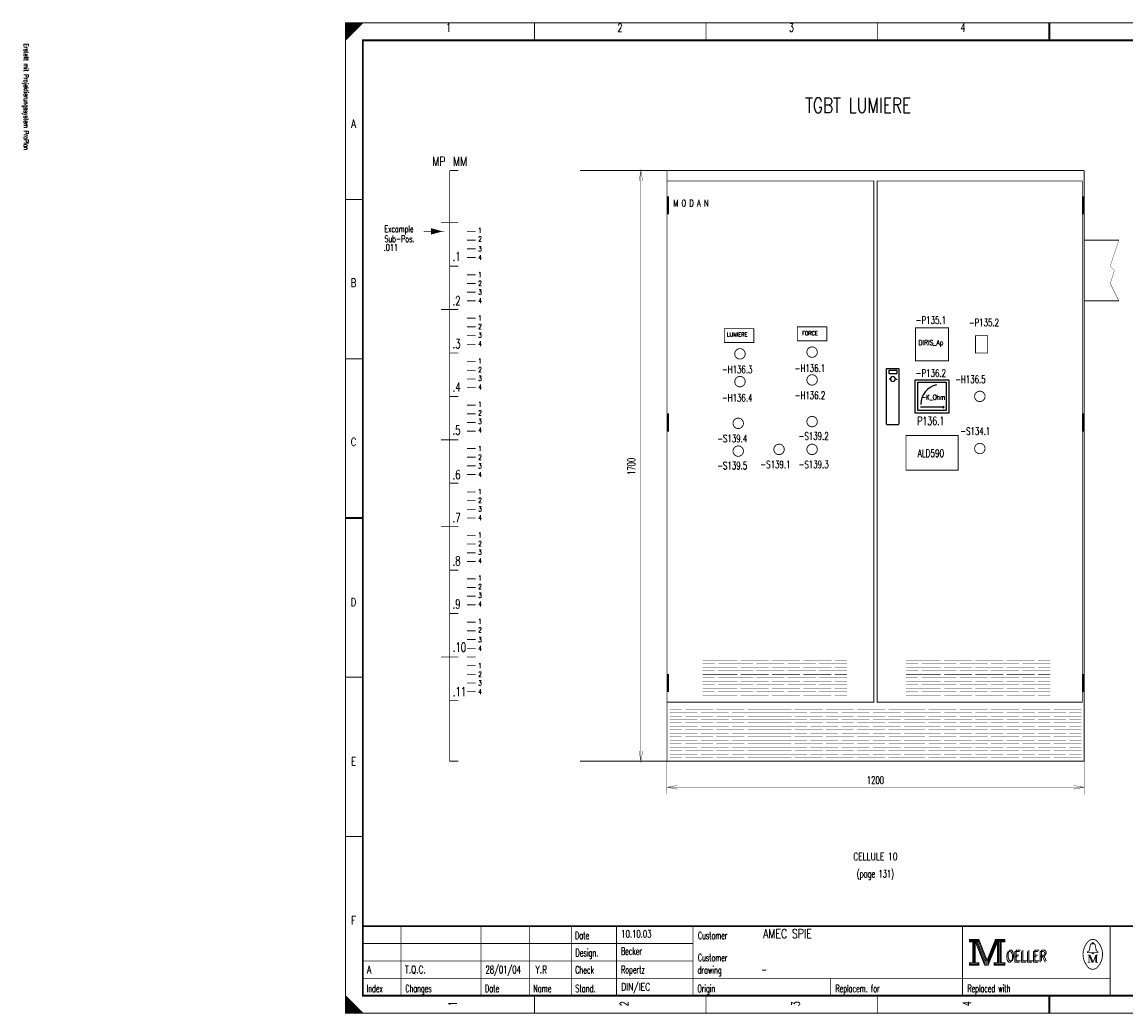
# Model space of a CAD drawing. Header units: centimetres. Extents: x 0 to 491, y -1040 to 69.
# Tile 165 of 181: x 141 to 172, y -40 to -11. Entities that reach past the tile are written whole.
import ezdxf
from ezdxf.enums import TextEntityAlignment as Align

# ---------------------------------------------------------------- set-up
doc = ezdxf.new("R2010")
doc.units = ezdxf.units.CM
doc.header["$MEASUREMENT"] = 0
doc.linetypes.add('GESTRICHELT', pattern=[3.75, 3, -0.75])
doc.layers.get('0').update_dxf_attribs({"color": 9, "linetype": 'CONTINUOUS'})
doc.styles.get("Standard").update_dxf_attribs({"font": 'romans.shx', "bigfont": 'TXT.shx'})

msp = doc.modelspace()

# ---------------------------------------------------------------- linework, layer by layer
at = {"color": 0}
for p, q in [((165.57, -22.25), (165.57, -21.45)), ((165.57, -21.45), (165.92, -21.45)), ((165.75, -21.5), (165.63, -21.5)), ((165.63, -21.5), (165.63, -21.59)), ((165.63, -21.59), (165.87, -21.59)), ((165.87, -21.5), (165.75, -21.5)), ((165.87, -21.59), (165.87, -21.5)), ((165.92, -21.45), (165.92, -23.05)), ((165.69, -21.75), (165.64, -21.75)), ((165.83, -21.75), (165.87, -21.75)), ((166.395, -21.77), (167.355, -21.77)), ((166.395, -22.73), (166.395, -21.77)), ((166.465, -22.25), (166.465, -21.84)), ((166.465, -21.84), (167.285, -21.84)), ((167.285, -21.84), (167.285, -22.66)), ((167.355, -21.77), (167.355, -22.73)), ((165.57, -23.05), (165.57, -22.25)), ((166.465, -22.66), (166.465, -22.24)), ((167.355, -22.73), (166.395, -22.73)), ((167.285, -22.66), (166.465, -22.66)), ((167.185, -22.56), (166.545, -22.56)), ((165.57, -23.062), (165.92, -23.062))]:
    msp.add_line(p, q, dxfattribs=at)
at = {"color": 0, "flags": 128}
for points, const_width in [([(150, -25.75), (150, -11.5), (190.5, -11.5), (190.5, -40), (150, -40), (150, -25.75)], 0.025), ([(150, -11.5), (150.5, -11.5), (150, -12), (150, -11.5)], 0.025), ([(150.025, -11.5), (150.025, -11.975), (150.05, -11.95), (150.05, -11.5), (150.075, -11.5), (150.075, -11.925), (150.1, -11.9), (150.1, -11.5), (150.125, -11.5), (150.125, -11.875), (150.15, -11.85), (150.15, -11.5), (150.175, -11.5), (150.175, -11.825), (150.2, -11.8)], 0.025), ([(150.2, -11.8), (150.2, -11.5), (150.225, -11.5), (150.225, -11.775), (150.25, -11.75), (150.25, -11.5), (150.275, -11.5), (150.275, -11.725), (150.3, -11.7), (150.3, -11.5), (150.325, -11.5), (150.325, -11.675), (150.35, -11.65), (150.35, -11.5), (150.375, -11.5)], 0.025), ([(150.375, -11.5), (150.375, -11.625), (150.4, -11.6), (150.4, -11.5), (150.425, -11.5), (150.425, -11.575), (150.45, -11.55), (150.45, -11.5), (150.475, -11.5), (150.475, -11.525)], 0.025), ([(153, -15.75), (153, -32.75), (153.25, -32.75)], 0.025), ([(159.25, -15.75), (158.3, -15.751), (158.5, -15.751), (158.447, -16.048), (158.5, -15.751), (158.551, -16.048), (158.5, -15.751), (158.5, -32.751), (158.551, -32.456), (158.5, -32.751), (158.447, -32.456), (158.5, -32.751), (158.3, -32.751), (159.25, -32.75)], 0.01), ([(159.26, -16.5), (159.26, -17), (159.27, -17), (159.27, -16.5), (159.28, -16.5), (159.28, -17), (159.29, -17), (159.29, -16.5)], 0.025), ([(171.21, -16.5), (171.21, -17), (171.22, -17), (171.22, -16.5), (171.23, -16.5), (171.23, -17), (171.24, -17), (171.24, -16.5)], 0.025), ([(152.75, -17.5), (152.475, -17.425), (152.475, -17.575), (152.75, -17.5), (152.475, -17.45), (152.475, -17.475), (152.75, -17.5), (152.475, -17.525), (152.475, -17.55), (152.75, -17.5)], 0.025), ([(172.25, -19.5), (172, -19), (172.125, -18.625), (172, -18.5), (172.25, -17.75)], 0.01), ([(159.26, -22.75), (159.26, -23.25), (159.27, -23.25), (159.27, -22.75), (159.28, -22.75), (159.28, -23.25), (159.29, -23.25), (159.29, -22.75)], 0.025), ([(171.21, -22.75), (171.21, -23.25), (171.22, -23.25), (171.22, -22.75), (171.23, -22.75), (171.23, -23.25), (171.24, -23.25), (171.24, -22.75)], 0.025), ([(159.26, -30.25), (159.26, -30.75), (159.27, -30.75), (159.27, -30.25), (159.28, -30.25), (159.28, -30.75), (159.29, -30.75), (159.29, -30.25)], 0.025), ([(171.21, -30.25), (171.21, -30.75), (171.22, -30.75), (171.22, -30.25), (171.23, -30.25), (171.23, -30.75), (171.24, -30.75), (171.24, -30.25)], 0.025), ([(159.25, -32.75), (159.25, -33.701), (159.25, -33.501), (159.545, -33.554), (159.25, -33.501), (159.545, -33.45), (159.25, -33.501), (171.25, -33.501), (170.954, -33.45), (171.25, -33.501), (170.954, -33.554), (171.25, -33.501), (171.25, -33.701), (171.25, -32.75)], 0.01), ([(167.95, -37.88), (167.95, -37.95), (168.05, -37.95), (168.05, -38.55), (167.95, -38.55), (167.95, -38.62), (168.22, -38.62), (168.22, -38.55), (168.12, -38.55), (168.12, -37.95), (168.22, -37.95), (168.22, -37.88), (167.95, -37.88)], 0.025), ([(168.07, -37.93), (168.07, -38.57), (168.1, -38.57), (168.1, -37.93)], 0.025), ([(168.12, -37.95), (168.39, -38.62), (168.49, -38.62), (168.76, -37.95)], 0.025), ([(168.18, -37.95), (168.42, -38.54), (168.46, -38.54)], 0.025), ([(168.22, -37.88), (168.46, -38.48), (168.7, -37.88)], 0.025), ([(168.22, -37.95), (168.44, -38.51), (168.47, -38.51)], 0.025), ([(168.46, -38.58), (168.49, -38.58), (168.74, -37.95)], 0.025), ([(168.46, -38.54), (168.48, -38.54), (168.72, -37.95)], 0.025), ([(168.76, -37.95), (168.76, -38.55), (168.66, -38.55), (168.66, -38.62), (168.71, -38.62)], 0.025), ([(168.7, -37.88), (168.7, -37.95), (168.8, -37.95), (168.8, -38.55), (168.7, -38.55), (168.7, -38.62), (168.97, -38.62), (168.97, -38.55), (168.87, -38.55), (168.87, -37.95), (168.97, -37.95), (168.97, -37.88), (168.7, -37.88)], 0.025), ([(168.78, -37.93), (168.78, -38.57), (168.83, -38.57), (168.83, -37.93), (168.85, -37.93), (168.85, -38.57)], 0.025), ([(171.48, -38.26), (171.35, -38.26), (171.35, -38.24), (171.4, -38.2), (171.43, -38.04)], 0.025), ([(171.48, -38.01), (171.48, -37.98), (171.52, -37.98), (171.52, -38.01)], 0.025), ([(171.52, -38.26), (171.65, -38.26), (171.65, -38.24), (171.6, -38.2), (171.57, -38.04)], 0.025), ([(171.39, -38.33), (171.39, -38.54), (171.35, -38.54)], 0.025), ([(171.39, -38.33), (171.48, -38.54), (171.51, -38.54)], 0.025), ([(150, -39.5), (150, -40), (150.5, -40), (150, -39.5), (150.025, -39.525), (150.025, -40), (150.05, -40), (150.05, -39.55), (150.075, -39.575), (150.075, -40), (150.1, -40), (150.1, -39.6), (150.125, -39.625), (150.125, -40), (150.15, -40)], 0.025), ([(150.15, -40), (150.15, -39.65), (150.175, -39.675), (150.175, -40), (150.2, -40), (150.2, -39.7), (150.225, -39.725), (150.225, -40), (150.25, -40), (150.25, -39.75), (150.275, -39.775), (150.275, -40), (150.3, -40), (150.3, -39.8), (150.325, -39.825)], 0.025), ([(150.325, -39.825), (150.325, -40), (150.35, -40), (150.35, -39.85), (150.375, -39.875), (150.375, -40), (150.4, -40), (150.4, -39.9), (150.425, -39.925), (150.425, -40), (150.45, -40), (150.45, -39.95), (150.475, -39.975)], 0.025)]:
    msp.add_lwpolyline(points, dxfattribs=dict(at, const_width=const_width))
for points, const_width in [([(150, -11.5), (190.5, -11.5), (190.5, -40), (150, -40)], 0.025), ([(150.5, -12), (190, -12), (190, -39.5), (150.5, -39.5)], 0.05), ([(150.5, -12), (190, -12), (190, -39.5), (150.5, -39.5)], 0.025), ([(159.25, -16.05), (165.2, -16.05), (165.2, -31.05), (159.25, -31.05)], 0.025), ([(165.3, -16.05), (171.2, -16.05), (171.2, -31.05), (165.3, -31.05)], 0.025), ([(159.25, -16.5), (159.3, -16.5), (159.3, -17), (159.25, -17)], 0.025), ([(171.2, -16.5), (171.25, -16.5), (171.25, -17), (171.2, -17)], 0.025), ([(160.9, -20.3), (161.75, -20.3), (161.75, -20.7), (160.9, -20.7)], 0.025), ([(163, -20.25), (163.85, -20.25), (163.85, -20.65), (163, -20.65)], 0.025), ([(166.4, -20.275), (167.35, -20.275), (167.35, -21.225), (166.4, -21.225)], 0.025), ([(168.125, -21), (168.475, -21), (168.475, -20.5), (168.125, -20.5)], 0.025), ([(159.25, -22.75), (159.3, -22.75), (159.3, -23.25), (159.25, -23.25)], 0.025), ([(171.2, -22.75), (171.25, -22.75), (171.25, -23.25), (171.2, -23.25)], 0.025), ([(166.125, -23.375), (167.625, -23.375), (167.625, -24.375), (166.125, -24.375)], 0.025), ([(159.25, -30.25), (159.3, -30.25), (159.3, -30.75), (159.25, -30.75)], 0.025), ([(171.2, -30.25), (171.25, -30.25), (171.25, -30.75), (171.2, -30.75)], 0.025), ([(167.97, -37.9), (168.2, -37.9), (168.2, -37.93), (167.97, -37.93)], 0.025), ([(168.72, -37.9), (168.95, -37.9), (168.95, -37.93), (168.72, -37.93)], 0.025), ([(171.48, -38.26), (171.52, -38.26), (171.52, -38.29), (171.48, -38.29)], 0.025), ([(167.97, -38.57), (168.2, -38.57), (168.2, -38.6), (167.97, -38.6)], 0.025), ([(168.68, -38.57), (168.95, -38.57), (168.95, -38.6), (168.68, -38.6)], 0.025)]:
    msp.add_lwpolyline(points, close=True, dxfattribs=dict(at, const_width=const_width))
at = {"color": 0}
for points, const_width in [([(155.438, -11.5), (155.438, -12)], 0.025), ([(160.375, -11.5), (160.375, -12)], 0.025), ([(165.312, -11.5), (165.312, -12)], 0.025), ([(170.25, -12), (170.25, -11.5)], 0.05), ([(170.25, -11.5), (170.25, -12)], 0.025), ([(153, -15.75), (153.25, -15.75)], 0.025), ([(159.25, -15.75), (163.25, -15.75)], 0.025), ([(159.25, -32.75), (159.25, -15.75)], 0.025), ([(163.25, -15.75), (165.25, -15.75)], 0.025), ([(165.25, -15.75), (167.25, -15.75)], 0.025), ([(167.25, -15.75), (169.25, -15.75)], 0.025), ([(169.25, -15.75), (171.25, -15.75)], 0.025), ([(171.25, -15.75), (171.25, -32.75)], 0.025), ([(150, -16.583), (150.5, -16.583)], 0.025), ([(153, -17.25), (152.75, -17.25)], 0.025), ([(153, -17.25), (153.25, -17.25)], 0.025), ([(152.25, -17.5), (152.75, -17.5)], 0.025), ([(152.25, -17.5), (152.75, -17.5)], 0.025), ([(153.5, -17.5), (153.75, -17.5)], 0.025), ([(153.5, -17.75), (153.75, -17.75)], 0.025), ([(171.25, -17.75), (172.25, -17.75)], 0.025), ([(153.5, -18), (153.75, -18)], 0.025), ([(153.5, -18.25), (153.75, -18.25)], 0.025), ([(153, -18.5), (153.25, -18.5)], 0.025), ([(153.5, -18.75), (153.75, -18.75)], 0.025), ([(153.5, -19), (153.75, -19)], 0.025), ([(153.5, -19.25), (153.75, -19.25)], 0.025), ([(153.5, -19.5), (153.75, -19.5)], 0.025), ([(171.25, -19.5), (172, -19.5)], 0.025), ([(172, -19.5), (172.25, -19.5)], 0.025), ([(153, -19.75), (152.75, -19.75)], 0.025), ([(153, -19.75), (153.25, -19.75)], 0.025), ([(153.5, -20), (153.75, -20)], 0.025), ([(153.5, -20.25), (153.75, -20.25)], 0.025), ([(153.5, -20.5), (153.75, -20.5)], 0.025), ([(153.5, -20.75), (153.75, -20.75)], 0.025), ([(150, -21.167), (150.5, -21.167)], 0.025), ([(153, -21), (153.25, -21)], 0.025), ([(153.5, -21.25), (153.75, -21.25)], 0.025), ([(153.5, -21.5), (153.75, -21.5)], 0.025), ([(153.5, -21.75), (153.75, -21.75)], 0.025), ([(153.5, -22), (153.75, -22)], 0.025), ([(153, -22.25), (153.25, -22.25)], 0.025), ([(153.5, -22.5), (153.75, -22.5)], 0.025), ([(153.5, -22.75), (153.75, -22.75)], 0.025), ([(153.5, -23), (153.75, -23)], 0.025), ([(153, -23.5), (152.75, -23.5)], 0.025), ([(153, -23.5), (153.25, -23.5)], 0.025), ([(153.5, -23.25), (153.75, -23.25)], 0.025), ([(153.5, -23.75), (153.75, -23.75)], 0.025), ([(153.5, -24), (153.75, -24)], 0.025), ([(153.5, -24.25), (153.75, -24.25)], 0.025), ([(153, -24.75), (153.25, -24.75)], 0.025), ([(153.5, -24.5), (153.75, -24.5)], 0.025), ([(153.5, -25), (153.75, -25)], 0.025), ([(153.5, -25.25), (153.75, -25.25)], 0.025), ([(153.5, -25.5), (153.75, -25.5)], 0.025), ([(150.5, -25.75), (150, -25.75)], 0.05), ([(150, -25.75), (150.5, -25.75)], 0.025), ([(153, -26), (152.75, -26)], 0.025), ([(153, -26), (153.25, -26)], 0.025), ([(153.5, -25.75), (153.75, -25.75)], 0.025), ([(153.5, -26.25), (153.75, -26.25)], 0.025), ([(153.5, -26.5), (153.75, -26.5)], 0.025), ([(153.5, -26.75), (153.75, -26.75)], 0.025), ([(153.5, -27), (153.75, -27)], 0.025), ([(153, -27.25), (153.25, -27.25)], 0.025), ([(153.5, -27.5), (153.75, -27.5)], 0.025), ([(153.5, -27.75), (153.75, -27.75)], 0.025), ([(153.5, -28), (153.75, -28)], 0.025), ([(153.5, -28.25), (153.75, -28.25)], 0.025), ([(153, -28.5), (153.25, -28.5)], 0.025), ([(153.5, -28.75), (153.75, -28.75)], 0.025), ([(153.5, -29), (153.75, -29)], 0.025), ([(153.5, -29.25), (153.75, -29.25)], 0.025), ([(153.5, -29.5), (153.75, -29.5)], 0.025), ([(153, -29.75), (152.75, -29.75)], 0.025), ([(153, -29.75), (153.25, -29.75)], 0.025), ([(153.5, -29.75), (153.75, -29.75)], 0.025), ([(160.275, -29.85), (161.075, -29.85)], 0.01), ([(160.475, -29.85), (161.275, -29.85)], 0.01), ([(161.375, -29.85), (162.175, -29.85)], 0.01), ([(162.275, -29.85), (163.075, -29.85)], 0.01), ([(163.175, -29.85), (163.975, -29.85)], 0.01), ([(164.075, -29.85), (164.425, -29.85)], 0.01), ([(166.125, -29.85), (166.925, -29.85)], 0.01), ([(166.325, -29.85), (167.125, -29.85)], 0.01), ([(167.225, -29.85), (168.025, -29.85)], 0.01), ([(168.125, -29.85), (168.925, -29.85)], 0.01), ([(169.025, -29.85), (169.825, -29.85)], 0.01), ([(169.925, -29.85), (170.275, -29.85)], 0.01), ([(153.5, -30), (153.75, -30)], 0.025), ([(160.275, -29.95), (160.625, -29.95)], 0.01), ([(160.275, -30.05), (161.075, -30.05)], 0.01), ([(160.275, -30.15), (160.625, -30.15)], 0.01), ([(160.475, -30.05), (161.275, -30.05)], 0.01), ([(160.725, -29.95), (161.525, -29.95)], 0.01), ([(160.725, -30.15), (161.525, -30.15)], 0.01), ([(160.925, -29.95), (161.725, -29.95)], 0.01), ([(160.925, -30.15), (161.725, -30.15)], 0.01), ([(161.375, -30.05), (162.175, -30.05)], 0.01), ([(161.825, -29.95), (162.625, -29.95)], 0.01), ([(161.825, -30.15), (162.625, -30.15)], 0.01), ([(162.275, -30.05), (163.075, -30.05)], 0.01), ([(162.725, -29.95), (163.525, -29.95)], 0.01), ([(162.725, -30.15), (163.525, -30.15)], 0.01), ([(163.175, -30.05), (163.975, -30.05)], 0.01), ([(163.625, -29.95), (164.425, -29.95)], 0.01), ([(163.625, -30.15), (164.425, -30.15)], 0.01), ([(164.075, -30.05), (164.425, -30.05)], 0.01), ([(166.125, -29.95), (166.475, -29.95)], 0.01), ([(166.125, -30.05), (166.925, -30.05)], 0.01), ([(166.125, -30.15), (166.475, -30.15)], 0.01), ([(166.325, -30.05), (167.125, -30.05)], 0.01), ([(166.575, -29.95), (167.375, -29.95)], 0.01), ([(166.575, -30.15), (167.375, -30.15)], 0.01), ([(166.775, -29.95), (167.575, -29.95)], 0.01), ([(166.775, -30.15), (167.575, -30.15)], 0.01), ([(167.225, -30.05), (168.025, -30.05)], 0.01), ([(167.675, -29.95), (168.475, -29.95)], 0.01), ([(167.675, -30.15), (168.475, -30.15)], 0.01), ([(168.125, -30.05), (168.925, -30.05)], 0.01), ([(168.575, -29.95), (169.375, -29.95)], 0.01), ([(168.575, -30.15), (169.375, -30.15)], 0.01), ([(169.025, -30.05), (169.825, -30.05)], 0.01), ([(169.475, -29.95), (170.275, -29.95)], 0.01), ([(169.475, -30.15), (170.275, -30.15)], 0.01), ([(169.925, -30.05), (170.275, -30.05)], 0.01), ([(150, -30.333), (150.5, -30.333)], 0.025), ([(153.5, -30.25), (153.75, -30.25)], 0.025), ([(160.275, -30.25), (161.075, -30.25)], 0.01), ([(160.275, -30.35), (160.625, -30.35)], 0.01), ([(160.275, -30.45), (161.075, -30.45)], 0.01), ([(160.475, -30.25), (161.275, -30.25)], 0.01), ([(160.475, -30.45), (161.275, -30.45)], 0.01), ([(160.725, -30.35), (161.525, -30.35)], 0.01), ([(160.925, -30.35), (161.725, -30.35)], 0.01), ([(161.375, -30.25), (162.175, -30.25)], 0.01), ([(161.375, -30.45), (162.175, -30.45)], 0.01), ([(161.825, -30.35), (162.625, -30.35)], 0.01), ([(162.275, -30.25), (163.075, -30.25)], 0.01), ([(162.275, -30.45), (163.075, -30.45)], 0.01), ([(162.725, -30.35), (163.525, -30.35)], 0.01), ([(163.175, -30.25), (163.975, -30.25)], 0.01), ([(163.175, -30.45), (163.975, -30.45)], 0.01), ([(163.625, -30.35), (164.425, -30.35)], 0.01), ([(164.075, -30.25), (164.425, -30.25)], 0.01), ([(164.075, -30.45), (164.425, -30.45)], 0.01), ([(166.125, -30.25), (166.925, -30.25)], 0.01), ([(166.125, -30.35), (166.475, -30.35)], 0.01), ([(166.125, -30.45), (166.925, -30.45)], 0.01), ([(166.325, -30.25), (167.125, -30.25)], 0.01), ([(166.325, -30.45), (167.125, -30.45)], 0.01), ([(166.575, -30.35), (167.375, -30.35)], 0.01), ([(166.775, -30.35), (167.575, -30.35)], 0.01), ([(167.225, -30.25), (168.025, -30.25)], 0.01), ([(167.225, -30.45), (168.025, -30.45)], 0.01), ([(167.675, -30.35), (168.475, -30.35)], 0.01), ([(168.125, -30.25), (168.925, -30.25)], 0.01), ([(168.125, -30.45), (168.925, -30.45)], 0.01), ([(168.575, -30.35), (169.375, -30.35)], 0.01), ([(169.025, -30.25), (169.825, -30.25)], 0.01), ([(169.025, -30.45), (169.825, -30.45)], 0.01), ([(169.475, -30.35), (170.275, -30.35)], 0.01), ([(169.925, -30.25), (170.275, -30.25)], 0.01), ([(169.925, -30.45), (170.275, -30.45)], 0.01), ([(153.5, -30.5), (153.75, -30.5)], 0.025), ([(153.5, -30.75), (153.75, -30.75)], 0.025), ([(160.275, -30.55), (160.625, -30.55)], 0.01), ([(160.275, -30.65), (161.075, -30.65)], 0.01), ([(160.275, -30.75), (160.625, -30.75)], 0.01), ([(160.475, -30.65), (161.275, -30.65)], 0.01), ([(160.725, -30.55), (161.525, -30.55)], 0.01), ([(160.725, -30.75), (161.525, -30.75)], 0.01), ([(160.925, -30.55), (161.725, -30.55)], 0.01), ([(160.925, -30.75), (161.725, -30.75)], 0.01), ([(161.375, -30.65), (162.175, -30.65)], 0.01), ([(161.825, -30.55), (162.625, -30.55)], 0.01), ([(161.825, -30.75), (162.625, -30.75)], 0.01), ([(162.275, -30.65), (163.075, -30.65)], 0.01), ([(162.725, -30.55), (163.525, -30.55)], 0.01), ([(162.725, -30.75), (163.525, -30.75)], 0.01), ([(163.175, -30.65), (163.975, -30.65)], 0.01), ([(163.625, -30.55), (164.425, -30.55)], 0.01), ([(163.625, -30.75), (164.425, -30.75)], 0.01), ([(164.075, -30.65), (164.425, -30.65)], 0.01), ([(166.125, -30.55), (166.475, -30.55)], 0.01), ([(166.125, -30.65), (166.925, -30.65)], 0.01), ([(166.125, -30.75), (166.475, -30.75)], 0.01), ([(166.325, -30.65), (167.125, -30.65)], 0.01), ([(166.575, -30.55), (167.375, -30.55)], 0.01), ([(166.575, -30.75), (167.375, -30.75)], 0.01), ([(166.775, -30.55), (167.575, -30.55)], 0.01), ([(166.775, -30.75), (167.575, -30.75)], 0.01), ([(167.225, -30.65), (168.025, -30.65)], 0.01), ([(167.675, -30.55), (168.475, -30.55)], 0.01), ([(167.675, -30.75), (168.475, -30.75)], 0.01), ([(168.125, -30.65), (168.925, -30.65)], 0.01), ([(168.575, -30.55), (169.375, -30.55)], 0.01), ([(168.575, -30.75), (169.375, -30.75)], 0.01), ([(169.025, -30.65), (169.825, -30.65)], 0.01), ([(169.475, -30.55), (170.275, -30.55)], 0.01), ([(169.475, -30.75), (170.275, -30.75)], 0.01), ([(169.925, -30.65), (170.275, -30.65)], 0.01), ([(153, -31), (153.25, -31)], 0.025), ([(160.275, -30.85), (161.075, -30.85)], 0.01), ([(160.475, -30.85), (161.275, -30.85)], 0.01), ([(161.375, -30.85), (162.175, -30.85)], 0.01), ([(162.275, -30.85), (163.075, -30.85)], 0.01), ([(163.175, -30.85), (163.975, -30.85)], 0.01), ([(164.075, -30.85), (164.425, -30.85)], 0.01), ([(166.125, -30.85), (166.925, -30.85)], 0.01), ([(166.325, -30.85), (167.125, -30.85)], 0.01), ([(167.225, -30.85), (168.025, -30.85)], 0.01), ([(168.125, -30.85), (168.925, -30.85)], 0.01), ([(169.025, -30.85), (169.825, -30.85)], 0.01), ([(169.925, -30.85), (170.275, -30.85)], 0.01), ([(159.325, -31.25), (159.675, -31.25)], 0.01), ([(159.325, -31.35), (160.125, -31.35)], 0.01), ([(159.775, -31.25), (160.575, -31.25)], 0.01), ([(160.225, -31.35), (161.025, -31.35)], 0.01), ([(160.675, -31.25), (161.475, -31.25)], 0.01), ([(161.125, -31.35), (161.925, -31.35)], 0.01), ([(161.575, -31.25), (162.375, -31.25)], 0.01), ([(161.575, -31.25), (161.925, -31.25)], 0.01), ([(161.575, -31.35), (162.375, -31.35)], 0.01), ([(162.025, -31.25), (162.825, -31.25)], 0.01), ([(162.025, -31.35), (162.825, -31.35)], 0.01), ([(162.475, -31.35), (163.275, -31.35)], 0.01), ([(162.925, -31.25), (163.725, -31.25)], 0.01), ([(163.375, -31.35), (164.175, -31.35)], 0.01), ([(163.825, -31.25), (164.625, -31.25)], 0.01), ([(164.275, -31.35), (165.075, -31.35)], 0.01), ([(164.725, -31.25), (165.525, -31.25)], 0.01), ([(165.175, -31.35), (165.975, -31.35)], 0.01), ([(165.625, -31.25), (166.425, -31.25)], 0.01), ([(166.075, -31.35), (166.425, -31.35)], 0.01), ([(166.325, -31.25), (166.675, -31.25)], 0.01), ([(166.325, -31.35), (167.125, -31.35)], 0.01), ([(166.775, -31.25), (167.575, -31.25)], 0.01), ([(167.225, -31.35), (168.025, -31.35)], 0.01), ([(167.675, -31.25), (168.475, -31.25)], 0.01), ([(168.125, -31.35), (168.925, -31.35)], 0.01), ([(168.575, -31.25), (169.375, -31.25)], 0.01), ([(169.025, -31.35), (169.825, -31.35)], 0.01), ([(169.475, -31.25), (170.275, -31.25)], 0.01), ([(169.925, -31.35), (170.725, -31.35)], 0.01), ([(170.375, -31.25), (171.175, -31.25)], 0.01), ([(170.825, -31.35), (171.175, -31.35)], 0.01), ([(159.325, -31.45), (159.675, -31.45)], 0.01), ([(159.325, -31.55), (160.125, -31.55)], 0.01), ([(159.325, -31.65), (159.675, -31.65)], 0.01), ([(159.325, -31.75), (160.125, -31.75)], 0.01), ([(159.775, -31.45), (160.575, -31.45)], 0.01), ([(159.775, -31.65), (160.575, -31.65)], 0.01), ([(160.225, -31.55), (161.025, -31.55)], 0.01), ([(160.225, -31.75), (161.025, -31.75)], 0.01), ([(160.675, -31.45), (161.475, -31.45)], 0.01), ([(160.675, -31.65), (161.475, -31.65)], 0.01), ([(161.125, -31.55), (161.925, -31.55)], 0.01), ([(161.125, -31.75), (161.925, -31.75)], 0.01), ([(161.575, -31.45), (162.375, -31.45)], 0.01), ([(161.575, -31.45), (161.925, -31.45)], 0.01), ([(161.575, -31.55), (162.375, -31.55)], 0.01), ([(161.575, -31.65), (161.925, -31.65)], 0.01), ([(161.575, -31.65), (162.375, -31.65)], 0.01), ([(161.575, -31.75), (162.375, -31.75)], 0.01), ([(162.025, -31.45), (162.825, -31.45)], 0.01), ([(162.025, -31.55), (162.825, -31.55)], 0.01), ([(162.025, -31.65), (162.825, -31.65)], 0.01), ([(162.025, -31.75), (162.825, -31.75)], 0.01), ([(162.475, -31.55), (163.275, -31.55)], 0.01), ([(162.475, -31.75), (163.275, -31.75)], 0.01), ([(162.925, -31.45), (163.725, -31.45)], 0.01), ([(162.925, -31.65), (163.725, -31.65)], 0.01), ([(163.375, -31.55), (164.175, -31.55)], 0.01), ([(163.375, -31.75), (164.175, -31.75)], 0.01), ([(163.825, -31.45), (164.625, -31.45)], 0.01), ([(163.825, -31.65), (164.625, -31.65)], 0.01), ([(164.275, -31.55), (165.075, -31.55)], 0.01), ([(164.275, -31.75), (165.075, -31.75)], 0.01), ([(164.725, -31.45), (165.525, -31.45)], 0.01), ([(164.725, -31.65), (165.525, -31.65)], 0.01), ([(165.175, -31.55), (165.975, -31.55)], 0.01), ([(165.175, -31.75), (165.975, -31.75)], 0.01), ([(165.625, -31.45), (166.425, -31.45)], 0.01), ([(165.625, -31.65), (166.425, -31.65)], 0.01), ([(166.075, -31.55), (166.425, -31.55)], 0.01), ([(166.075, -31.75), (166.425, -31.75)], 0.01), ([(166.325, -31.45), (166.675, -31.45)], 0.01), ([(166.325, -31.55), (167.125, -31.55)], 0.01), ([(166.325, -31.65), (166.675, -31.65)], 0.01), ([(166.325, -31.75), (167.125, -31.75)], 0.01), ([(166.775, -31.45), (167.575, -31.45)], 0.01), ([(166.775, -31.65), (167.575, -31.65)], 0.01), ([(167.225, -31.55), (168.025, -31.55)], 0.01), ([(167.225, -31.75), (168.025, -31.75)], 0.01), ([(167.675, -31.45), (168.475, -31.45)], 0.01), ([(167.675, -31.65), (168.475, -31.65)], 0.01), ([(168.125, -31.55), (168.925, -31.55)], 0.01), ([(168.125, -31.75), (168.925, -31.75)], 0.01), ([(168.575, -31.45), (169.375, -31.45)], 0.01), ([(168.575, -31.65), (169.375, -31.65)], 0.01), ([(169.025, -31.55), (169.825, -31.55)], 0.01), ([(169.025, -31.75), (169.825, -31.75)], 0.01), ([(169.475, -31.45), (170.275, -31.45)], 0.01), ([(169.475, -31.65), (170.275, -31.65)], 0.01), ([(169.925, -31.55), (170.725, -31.55)], 0.01), ([(169.925, -31.75), (170.725, -31.75)], 0.01), ([(170.375, -31.45), (171.175, -31.45)], 0.01), ([(170.375, -31.65), (171.175, -31.65)], 0.01), ([(170.825, -31.55), (171.175, -31.55)], 0.01), ([(170.825, -31.75), (171.175, -31.75)], 0.01), ([(159.325, -31.85), (159.675, -31.85)], 0.01), ([(159.325, -31.95), (160.125, -31.95)], 0.01), ([(159.325, -32.05), (159.675, -32.05)], 0.01), ([(159.775, -31.85), (160.575, -31.85)], 0.01), ([(159.775, -32.05), (160.575, -32.05)], 0.01), ([(160.225, -31.95), (161.025, -31.95)], 0.01), ([(160.675, -31.85), (161.475, -31.85)], 0.01), ([(160.675, -32.05), (161.475, -32.05)], 0.01), ([(161.125, -31.95), (161.925, -31.95)], 0.01), ([(161.575, -31.85), (161.925, -31.85)], 0.01), ([(161.575, -31.85), (162.375, -31.85)], 0.01), ([(161.575, -31.95), (162.375, -31.95)], 0.01), ([(161.575, -32.05), (162.375, -32.05)], 0.01), ([(161.575, -32.05), (161.925, -32.05)], 0.01), ([(162.025, -31.85), (162.825, -31.85)], 0.01), ([(162.025, -31.95), (162.825, -31.95)], 0.01), ([(162.025, -32.05), (162.825, -32.05)], 0.01), ([(162.475, -31.95), (163.275, -31.95)], 0.01), ([(162.925, -31.85), (163.725, -31.85)], 0.01), ([(162.925, -32.05), (163.725, -32.05)], 0.01), ([(163.375, -31.95), (164.175, -31.95)], 0.01), ([(163.825, -31.85), (164.625, -31.85)], 0.01), ([(163.825, -32.05), (164.625, -32.05)], 0.01), ([(164.275, -31.95), (165.075, -31.95)], 0.01), ([(164.725, -31.85), (165.525, -31.85)], 0.01), ([(164.725, -32.05), (165.525, -32.05)], 0.01), ([(165.175, -31.95), (165.975, -31.95)], 0.01), ([(165.625, -31.85), (166.425, -31.85)], 0.01), ([(165.625, -32.05), (166.425, -32.05)], 0.01), ([(166.075, -31.95), (166.425, -31.95)], 0.01), ([(166.325, -31.85), (166.675, -31.85)], 0.01), ([(166.325, -31.95), (167.125, -31.95)], 0.01), ([(166.325, -32.05), (166.675, -32.05)], 0.01), ([(166.775, -31.85), (167.575, -31.85)], 0.01), ([(166.775, -32.05), (167.575, -32.05)], 0.01), ([(167.225, -31.95), (168.025, -31.95)], 0.01), ([(167.675, -31.85), (168.475, -31.85)], 0.01), ([(167.675, -32.05), (168.475, -32.05)], 0.01), ([(168.125, -31.95), (168.925, -31.95)], 0.01), ([(168.575, -31.85), (169.375, -31.85)], 0.01), ([(168.575, -32.05), (169.375, -32.05)], 0.01), ([(169.025, -31.95), (169.825, -31.95)], 0.01), ([(169.475, -31.85), (170.275, -31.85)], 0.01), ([(169.475, -32.05), (170.275, -32.05)], 0.01), ([(169.925, -31.95), (170.725, -31.95)], 0.01), ([(170.375, -31.85), (171.175, -31.85)], 0.01), ([(170.375, -32.05), (171.175, -32.05)], 0.01), ([(170.825, -31.95), (171.175, -31.95)], 0.01), ([(159.325, -32.15), (160.125, -32.15)], 0.01), ([(159.325, -32.25), (159.675, -32.25)], 0.01), ([(159.325, -32.35), (160.125, -32.35)], 0.01), ([(159.775, -32.25), (160.575, -32.25)], 0.01), ([(160.225, -32.15), (161.025, -32.15)], 0.01), ([(160.225, -32.35), (161.025, -32.35)], 0.01), ([(160.675, -32.25), (161.475, -32.25)], 0.01), ([(161.125, -32.15), (161.925, -32.15)], 0.01), ([(161.125, -32.35), (161.925, -32.35)], 0.01), ([(161.575, -32.15), (162.375, -32.15)], 0.01), ([(161.575, -32.25), (162.375, -32.25)], 0.01), ([(161.575, -32.25), (161.925, -32.25)], 0.01), ([(161.575, -32.35), (162.375, -32.35)], 0.01), ([(162.025, -32.15), (162.825, -32.15)], 0.01), ([(162.025, -32.25), (162.825, -32.25)], 0.01), ([(162.025, -32.35), (162.825, -32.35)], 0.01), ([(162.475, -32.15), (163.275, -32.15)], 0.01), ([(162.475, -32.35), (163.275, -32.35)], 0.01), ([(162.925, -32.25), (163.725, -32.25)], 0.01), ([(163.375, -32.15), (164.175, -32.15)], 0.01), ([(163.375, -32.35), (164.175, -32.35)], 0.01), ([(163.825, -32.25), (164.625, -32.25)], 0.01), ([(164.275, -32.15), (165.075, -32.15)], 0.01), ([(164.275, -32.35), (165.075, -32.35)], 0.01), ([(164.725, -32.25), (165.525, -32.25)], 0.01), ([(165.175, -32.15), (165.975, -32.15)], 0.01), ([(165.175, -32.35), (165.975, -32.35)], 0.01), ([(165.625, -32.25), (166.425, -32.25)], 0.01), ([(166.075, -32.15), (166.425, -32.15)], 0.01), ([(166.075, -32.35), (166.425, -32.35)], 0.01), ([(166.325, -32.15), (167.125, -32.15)], 0.01), ([(166.325, -32.25), (166.675, -32.25)], 0.01), ([(166.325, -32.35), (167.125, -32.35)], 0.01), ([(166.775, -32.25), (167.575, -32.25)], 0.01), ([(167.225, -32.15), (168.025, -32.15)], 0.01), ([(167.225, -32.35), (168.025, -32.35)], 0.01), ([(167.675, -32.25), (168.475, -32.25)], 0.01), ([(168.125, -32.15), (168.925, -32.15)], 0.01), ([(168.125, -32.35), (168.925, -32.35)], 0.01), ([(168.575, -32.25), (169.375, -32.25)], 0.01), ([(169.025, -32.15), (169.825, -32.15)], 0.01), ([(169.025, -32.35), (169.825, -32.35)], 0.01), ([(169.475, -32.25), (170.275, -32.25)], 0.01), ([(169.925, -32.15), (170.725, -32.15)], 0.01), ([(169.925, -32.35), (170.725, -32.35)], 0.01), ([(170.375, -32.25), (171.175, -32.25)], 0.01), ([(170.825, -32.15), (171.175, -32.15)], 0.01), ([(170.825, -32.35), (171.175, -32.35)], 0.01), ([(159.325, -32.45), (159.675, -32.45)], 0.01), ([(159.325, -32.55), (160.125, -32.55)], 0.01), ([(159.325, -32.65), (159.675, -32.65)], 0.01), ([(159.775, -32.45), (160.575, -32.45)], 0.01), ([(159.775, -32.65), (160.575, -32.65)], 0.01), ([(160.225, -32.55), (161.025, -32.55)], 0.01), ([(160.675, -32.45), (161.475, -32.45)], 0.01), ([(160.675, -32.65), (161.475, -32.65)], 0.01), ([(161.125, -32.55), (161.925, -32.55)], 0.01), ([(161.575, -32.45), (162.375, -32.45)], 0.01), ([(161.575, -32.45), (161.925, -32.45)], 0.01), ([(161.575, -32.55), (162.375, -32.55)], 0.01), ([(161.575, -32.65), (162.375, -32.65)], 0.01), ([(161.575, -32.65), (161.925, -32.65)], 0.01), ([(162.025, -32.45), (162.825, -32.45)], 0.01), ([(162.025, -32.55), (162.825, -32.55)], 0.01), ([(162.025, -32.65), (162.825, -32.65)], 0.01), ([(162.475, -32.55), (163.275, -32.55)], 0.01), ([(162.925, -32.45), (163.725, -32.45)], 0.01), ([(162.925, -32.65), (163.725, -32.65)], 0.01), ([(163.375, -32.55), (164.175, -32.55)], 0.01), ([(163.825, -32.45), (164.625, -32.45)], 0.01), ([(163.825, -32.65), (164.625, -32.65)], 0.01), ([(164.275, -32.55), (165.075, -32.55)], 0.01), ([(164.725, -32.45), (165.525, -32.45)], 0.01), ([(164.725, -32.65), (165.525, -32.65)], 0.01), ([(165.175, -32.55), (165.975, -32.55)], 0.01), ([(165.625, -32.45), (166.425, -32.45)], 0.01), ([(165.625, -32.65), (166.425, -32.65)], 0.01), ([(166.075, -32.55), (166.425, -32.55)], 0.01), ([(166.325, -32.45), (166.675, -32.45)], 0.01), ([(166.325, -32.55), (167.125, -32.55)], 0.01), ([(166.325, -32.65), (166.675, -32.65)], 0.01), ([(166.775, -32.45), (167.575, -32.45)], 0.01), ([(166.775, -32.65), (167.575, -32.65)], 0.01), ([(167.225, -32.55), (168.025, -32.55)], 0.01), ([(167.675, -32.45), (168.475, -32.45)], 0.01), ([(167.675, -32.65), (168.475, -32.65)], 0.01), ([(168.125, -32.55), (168.925, -32.55)], 0.01), ([(168.575, -32.45), (169.375, -32.45)], 0.01), ([(168.575, -32.65), (169.375, -32.65)], 0.01), ([(169.025, -32.55), (169.825, -32.55)], 0.01), ([(169.475, -32.45), (170.275, -32.45)], 0.01), ([(169.475, -32.65), (170.275, -32.65)], 0.01), ([(169.925, -32.55), (170.725, -32.55)], 0.01), ([(170.375, -32.45), (171.175, -32.45)], 0.01), ([(170.375, -32.65), (171.175, -32.65)], 0.01), ([(170.825, -32.55), (171.175, -32.55)], 0.01), ([(159.25, -32.75), (163.25, -32.75)], 0.025), ([(163.25, -32.75), (165.25, -32.75)], 0.025), ([(165.25, -32.75), (167.25, -32.75)], 0.025), ([(167.25, -32.75), (169.25, -32.75)], 0.025), ([(169.25, -32.75), (171.25, -32.75)], 0.025), ([(150, -34.917), (150.5, -34.917)], 0.025), ([(190, -37.5), (150.5, -37.5)], 0.05), ([(151.6, -39.5), (151.6, -37.5)], 0.025), ([(153.9, -39.5), (153.9, -37.5)], 0.025), ([(155.3, -39.5), (155.3, -37.5)], 0.025), ([(156.5, -37.5), (156.5, -39.5)], 0.025), ([(157.8, -37.5), (157.8, -39.5)], 0.025), ([(160, -37.5), (160, -39.5)], 0.025), ([(167.75, -37.5), (167.75, -39.5)], 0.025), ([(172, -37.5), (172, -39.5)], 0.025), ([(150.5, -38), (160, -38)], 0.025), ([(168.15, -37.95), (168.4, -38.58)], 0.025), ([(168.47, -38.51), (168.7, -37.94)], 0.025), ([(171.46, -38.01), (171.55, -38.01)], 0.025), ([(171.35, -38.33), (171.42, -38.33)], 0.025), ([(171.42, -38.33), (171.51, -38.54)], 0.025), ([(171.51, -38.54), (171.59, -38.33)], 0.025), ([(171.59, -38.54), (171.59, -38.33)], 0.025), ([(171.59, -38.33), (171.65, -38.33)], 0.025), ([(171.61, -38.33), (171.61, -38.54)], 0.025), ([(150.5, -38.5), (160, -38.5)], 0.025), ([(168.4, -38.58), (168.46, -38.58)], 0.025), ([(171.39, -38.54), (171.43, -38.54)], 0.025), ([(171.65, -38.54), (171.57, -38.54)], 0.025), ([(150.5, -39), (172, -39)], 0.025), ([(163.95, -39), (163.95, -39.5)], 0.025), ([(155.438, -40), (155.438, -39.5)], 0.025), ([(160.375, -40), (160.375, -39.5)], 0.025), ([(165.312, -40), (165.312, -39.5)], 0.025), ([(170.25, -39.5), (170.25, -40)], 0.05), ([(170.25, -40), (170.25, -39.5)], 0.025), ([(150.475, -40), (150.475, -39.975)], 0.025)]:
    msp.add_lwpolyline(points, dxfattribs=dict(at, const_width=const_width))
at = {"color": 0, "linetype": 'GESTRICHELT', "const_width": 0.025}
for points in [[(156.75, -15.75), (159.25, -15.75)], [(156.75, -32.75), (159.25, -32.75)]]:
    msp.add_lwpolyline(points, dxfattribs=at)
at = {"color": 0, "const_width": 0.025, "flags": 128}
for points in [[(161.5, -21.025, 1), (161.2, -21.025, 1)], [(163.575, -20.975, 1), (163.275, -20.975, 1)], [(161.5, -21.825, 1), (161.2, -21.825, 1)], [(163.575, -21.775, 1), (163.275, -21.775, 1)], [(168.4, -22.25, 1), (168.1, -22.25, 1)], [(161.45, -23.025, 1), (161.15, -23.025, 1)], [(163.575, -22.975, 1), (163.275, -22.975, 1)], [(161.45, -23.825, 1), (161.15, -23.825, 1)], [(162.625, -23.775, 1), (162.325, -23.775, 1)], [(163.575, -23.775, 1), (163.275, -23.775, 1)], [(168.4, -23.75, 1), (168.1, -23.75, 1)]]:
    msp.add_lwpolyline(points, format="xyb", close=True, dxfattribs=at)
for points in [[(171.35, -37.961, 0.373815), (171.349, -38.658, 0.373815)], [(171.649, -37.96, 0.530775), (171.351, -37.959, 0.530775)], [(171.46, -38.01, 0.414214), (171.43, -38.04, 0.414214)], [(171.57, -38.04, 0.414214), (171.54, -38.01, 0.414214)], [(171.65, -38.66, 0.378582), (171.646, -37.956, 0.378582)], [(171.35, -38.66, 0.532213), (171.649, -38.661, 0.532213)]]:
    msp.add_lwpolyline(points, format="xyb", dxfattribs=at)
at = {"color": 0}
for centre, radius, start, end in [((165.75, -21.75), 0.07, 0, 180), ((165.75, -21.75), 0.07, 180, 0), ((167.115, -22.47), 0.561, 100.9036, 180.8882), ((167.205, -22.56), 0.02, 0, 180), ((167.205, -22.56), 0.02, 180, 0)]:
    msp.add_arc(centre, radius, start, end, dxfattribs=at)

# ---------------------------------------------------------------- texts
for s, height, width, p in [('1', 0.238, 0.672, (152.965, -11.514)), ('2', 0.238, 0.672, (157.899, -11.514)), ('3', 0.238, 0.672, (162.832, -11.514)), ('4', 0.238, 0.672, (167.766, -11.514)), ('A', 0.238, 0.76, (150.233, -14.283)), ('B', 0.238, 0.76, (150.233, -18.861)), ('-P135.1', 0.2143, 0.691429, (166.843, -19.947)), ('-P135.2', 0.2143, 0.691429, (168.369, -20.018)), ('LUMIERE', 0.1191, 0.76, (161.271, -20.408)), ('FORCE', 0.1191, 0.76, (163.365, -20.373)), ('DIRIS_Ap', 0.1429, 0.732, (166.843, -20.629)), ('-H136.3', 0.2143, 0.691429, (161.271, -21.367)), ('-H136.1', 0.2143, 0.691429, (163.365, -21.331)), ('-P136.2', 0.2143, 0.691429, (166.843, -21.473)), ('-H136.5', 0.2143, 0.691429, (167.979, -21.651)), ('-H136.4', 0.2143, 0.691429, (161.271, -22.183)), ('-H136.2', 0.2143, 0.691429, (163.365, -22.112)), ('-K_Ohm', 0.1429, 0.685333, (166.914, -22.202)), ('P136.1', 0.2381, 0.690667, (166.843, -22.836)), ('-S134.1', 0.2143, 0.691429, (168.12, -23.141)), ('C', 0.238, 0.76, (150.233, -23.439)), ('-S139.4', 0.2143, 0.691429, (161.129, -23.354)), ('-S139.2', 0.2143, 0.691429, (163.471, -23.283)), ('ALD590', 0.2143, 0.716, (166.843, -23.78)), ('-S139.5', 0.2143, 0.691429, (161.129, -24.135)), ('-S139.1', 0.2143, 0.691429, (162.371, -24.1)), ('-S139.3', 0.2143, 0.691429, (163.471, -24.1)), ('D', 0.238, 0.76, (150.233, -28.053)), ('E', 0.238, 0.76, (150.233, -32.632)), ('1200', 0.2143, 0.672, (165.246, -33.186)), ('CELLULE 10', 0.2143, 0.736, (165.246, -35.386)), ('(page 131)', 0.2143, 0.6504, (165.246, -35.883)), ('F', 0.238, 0.76, (150.233, -37.21))]:
    msp.add_text(s, height=height, dxfattribs=dict(at, width=width)).set_placement(p, align=Align.TOP_CENTER)
at = {"color": 0, "width": 0.622634}
msp.add_text('Erstellt mit Projektierungssystem ProPlan', height=0.14288, rotation=270, dxfattribs=at).set_placement((140.702, -12.094), align=Align.BOTTOM_LEFT)
at = {"color": 0}
for s, height, width, p in [('TGBT LUMIERE', 0.42862, 0.754667, (163.226, -13.658)), ('MM', 0.2619, 0.76, (153.094, -15.354)), ('M O D A N', 0.1905, 0.731556, (159.43, -16.59)), ('Excample', 0.1905, 0.62, (151.124, -17.335)), ('1', 0.143, 0.672, (153.821, -17.399)), ('Sub-Pos.', 0.1905, 0.664, (151.122, -17.619)), ('2', 0.143, 0.672, (153.821, -17.647)), ('2', 0.143, 0.672, (153.821, -17.647)), ('.011', 0.1905, 0.678, (151.102, -17.867)), ('.1', 0.2619, 0.684, (153.083, -18.087)), ('3', 0.143, 0.672, (153.821, -17.931)), ('4', 0.143, 0.672, (153.821, -18.18)), ('1', 0.143, 0.672, (153.821, -18.676)), ('2', 0.143, 0.672, (153.821, -18.925)), ('2', 0.143, 0.672, (153.821, -18.925)), ('.2', 0.2619, 0.684, (153.083, -19.365)), ('3', 0.143, 0.672, (153.821, -19.173)), ('4', 0.143, 0.672, (153.821, -19.422)), ('1', 0.143, 0.672, (153.821, -19.919)), ('2', 0.143, 0.672, (153.821, -20.167)), ('2', 0.143, 0.672, (153.821, -20.167)), ('.3', 0.2619, 0.684, (153.083, -20.607)), ('3', 0.143, 0.672, (153.821, -20.416)), ('4', 0.143, 0.672, (153.821, -20.664)), ('1', 0.143, 0.672, (153.821, -21.161)), ('2', 0.143, 0.672, (153.821, -21.409)), ('2', 0.143, 0.672, (153.821, -21.409)), ('.4', 0.2619, 0.684, (153.083, -21.849)), ('4', 0.143, 0.672, (153.821, -21.906)), ('3', 0.143, 0.672, (153.821, -21.658)), ('1', 0.143, 0.672, (153.821, -22.403)), ('2', 0.143, 0.672, (153.821, -22.652)), ('2', 0.143, 0.672, (153.821, -22.652)), ('.5', 0.2619, 0.684, (153.083, -23.092)), ('4', 0.143, 0.672, (153.821, -23.148)), ('3', 0.143, 0.672, (153.821, -22.9)), ('1', 0.143, 0.672, (153.821, -23.681)), ('2', 0.143, 0.672, (153.821, -23.929)), ('2', 0.143, 0.672, (153.821, -23.929)), ('.6', 0.2619, 0.684, (153.083, -24.369)), ('4', 0.143, 0.672, (153.821, -24.426)), ('3', 0.143, 0.672, (153.821, -24.178)), ('1', 0.143, 0.672, (153.821, -24.923)), ('2', 0.143, 0.672, (153.821, -25.171)), ('2', 0.143, 0.672, (153.821, -25.171)), ('.7', 0.2619, 0.684, (153.083, -25.612)), ('4', 0.143, 0.672, (153.821, -25.668)), ('3', 0.143, 0.672, (153.821, -25.42)), ('1', 0.143, 0.672, (153.821, -26.165)), ('3', 0.143, 0.672, (153.821, -26.662)), ('2', 0.143, 0.672, (153.821, -26.414)), ('2', 0.143, 0.672, (153.821, -26.414)), ('.8', 0.2619, 0.684, (153.083, -26.854)), ('4', 0.143, 0.672, (153.821, -26.911)), ('1', 0.143, 0.672, (153.821, -27.407)), ('3', 0.143, 0.672, (153.821, -27.904)), ('2', 0.143, 0.672, (153.821, -27.656)), ('2', 0.143, 0.672, (153.821, -27.656)), ('.9', 0.2619, 0.684, (153.083, -28.096)), ('4', 0.143, 0.672, (153.821, -28.153)), ('2', 0.143, 0.672, (153.821, -28.898)), ('2', 0.143, 0.672, (153.821, -28.898)), ('1', 0.143, 0.672, (153.821, -28.65)), ('3', 0.143, 0.672, (153.821, -29.182)), ('.10', 0.2619, 0.68, (153.091, -29.338)), ('4', 0.143, 0.672, (153.821, -29.431)), ('1', 0.143, 0.672, (153.821, -29.927)), ('3', 0.143, 0.672, (153.821, -30.424)), ('2', 0.143, 0.672, (153.821, -30.176)), ('2', 0.143, 0.672, (153.821, -30.176)), ('.11', 0.2619, 0.68, (153.091, -30.616)), ('4', 0.143, 0.672, (153.821, -30.673)), ('Date', 0.2143, 0.64, (156.605, -37.658)), ('Customer', 0.2143, 0.62, (160.14, -37.658)), ('Design.', 0.2143, 0.636571, (156.619, -38.154)), ('Customer', 0.2143, 0.62, (160.14, -38.296)), ('OELLER', 0.3096, 0.76, (168.996, -38.225)), ('OELLER', 0.3096, 0.76, (168.996, -38.225)), ('OELLER', 0.3096, 0.76, (169.032, -38.19)), ('Check', 0.2143, 0.632, (156.612, -38.651)), ('drawing', 0.2143, 0.6, (160.133, -38.651)), ('Index', 0.2143, 0.632, (150.609, -39.184)), ('Changes', 0.2143, 0.622857, (151.726, -39.184)), ('Date', 0.2143, 0.64, (154.015, -39.184)), ('Name', 0.2143, 0.64, (155.404, -39.184)), ('Stand.', 0.2143, 0.642667, (156.612, -39.184)), ('Origin', 0.2143, 0.626667, (160.127, -39.184)), ('Replacem. for', 0.21431, 0.627077, (164.097, -39.184)), ('Replaced with', 0.21431, 0.619692, (167.895, -39.184))]:
    msp.add_text(s, height=height, dxfattribs=dict(at, width=width)).set_placement(p, align=Align.TOP_LEFT)
at = {"color": 0, "width": 0.76}
msp.add_text('MP', height=0.2619, dxfattribs=at).set_placement((152.88, -15.354), align=Align.TOP_RIGHT)
at = {"color": 0, "width": 0.672}
msp.add_text('1700', height=0.2143, rotation=90, dxfattribs=at).set_placement((158.396, -24.263), align=Align.BOTTOM_CENTER)
at = {"color": 0}
for s, height, width, p in [('10.10.03', 0.2143, 0.678, (157.934, -37.892)), ('AMEC SPIE', 0.2619, 0.752889, (162.016, -37.923)), ('Becker', 0.2143, 0.626667, (157.927, -38.389)), ('A', 0.214, 0.76, (150.621, -38.921)), ('T.Q.C.', 0.2143, 0.728, (151.716, -38.921)), ('28/01/04', 0.2143, 0.678, (154.029, -38.921)), ('Y.R', 0.2143, 0.738667, (155.467, -38.921)), ('Ropertz', 0.2143, 0.622857, (157.932, -38.921)), ('-', 0.214, 0.696, (161.965, -38.921)), ('DIN/IEC', 0.2143, 0.750857, (157.935, -39.418))]:
    msp.add_text(s, height=height, dxfattribs=dict(at, width=width)).set_placement(p, align=Align.BOTTOM_LEFT)
at = {"color": 0, "width": 0.672}
for s, p in [('1', (152.965, -39.73)), ('2', (157.899, -39.73)), ('3', (162.832, -39.73)), ('4', (167.766, -39.73))]:
    msp.add_text(s, height=0.238, rotation=90, dxfattribs=at).set_placement(p, align=Align.TOP_CENTER)

doc.saveas('drawing.dxf')
